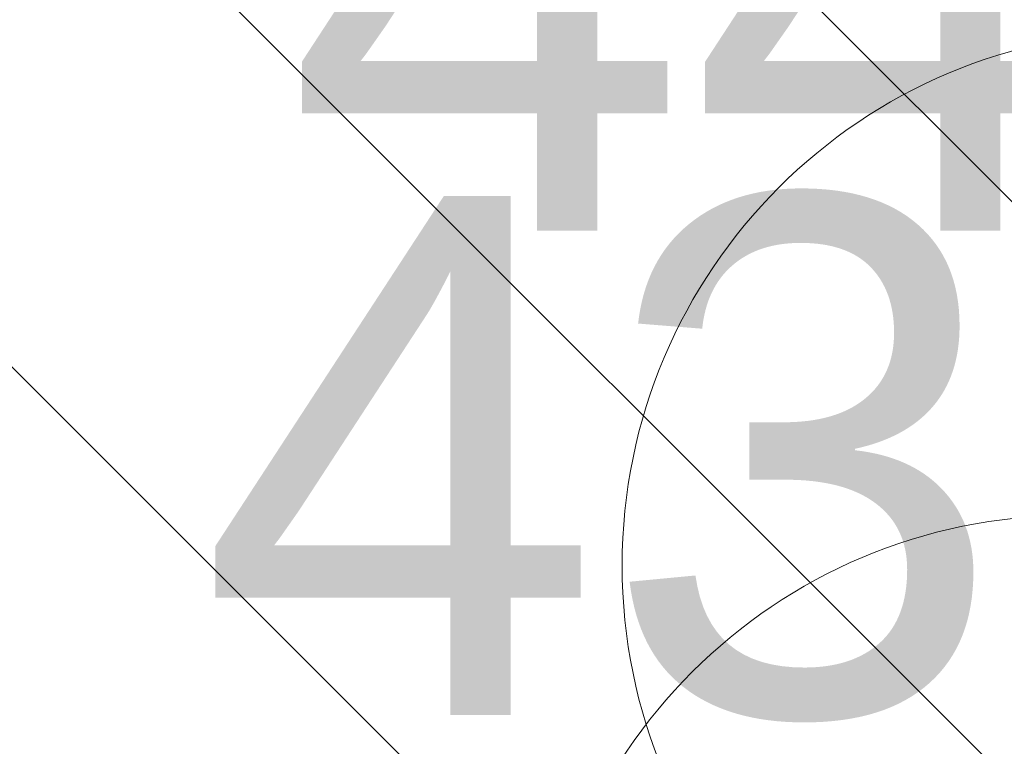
# Model space of a CAD drawing. Header units: metres. Extents: x 179483 to 180084, y 582739 to 582904.
# Tile 169 of 205: x 179887.87 to 179890.15, y 582800.38 to 582802.06. Entities that reach past the tile are written whole.
import ezdxf

# ---------------------------------------------------------------- set-up
doc = ezdxf.new("R2010")
doc.units = ezdxf.units.M
doc.layers.get('0').update_dxf_attribs({"linetype": 'CONTINUOUS', "lineweight": 9})
doc.layers.add('TA - VERDACHT_OBJECT', color=1, linetype='CONTINUOUS', lineweight=18)
doc.layers.add('TA - VRIJGEGEVEN TOT 4M-MV', color=3, linetype='CONTINUOUS', lineweight=18)
doc.styles.get("Standard").update_dxf_attribs({"font": 'arial.ttf'})

# ---------------------------------------------------------------- blocks, each defined once
blk = doc.blocks.new('Object')
at = {"lineweight": 20}
blk.add_circle((0, 0), 1.2358, dxfattribs=at)
at = {"color": 7}
blk.add_attdef('1', (-2.4803, 0.7741), '', height=1.2, dxfattribs=at)

msp = doc.modelspace()

# ---------------------------------------------------------------- hatches: boundary and pattern name
at = {"layer": 'TA - VRIJGEGEVEN TOT 4M-MV'}
h = msp.add_hatch(dxfattribs=at)
h.set_pattern_fill('ANSI31', color=256, scale=0.3, angle=90, style=0)
h.paths.add_polyline_path([(179897.7763, 582794.19), (179897.2549, 582795.2713), (179897.2169, 582797.0968), (179898.586, 582798.0856), (179900.8678, 582798.7702), (179902.1609, 582800.9379), (179889.0402, 582802.3451), (179887.4073, 582802.5561), (179886.085, 582794.849), (179890.612, 582794.0334), (179896.0363, 582794.3189)])

# ---------------------------------------------------------------- block references
at = {"layer": 'TA - VERDACHT_OBJECT', "linetype": 'ByBlock'}
for p, values in [((179890.5, 582800.8), {'1': ' 441'}), ((179890.3, 582799.68), {'1': ' 439'})]:
    msp.add_blockref('Object', p, dxfattribs=at).add_auto_attribs(values)

doc.saveas('drawing.dxf')
